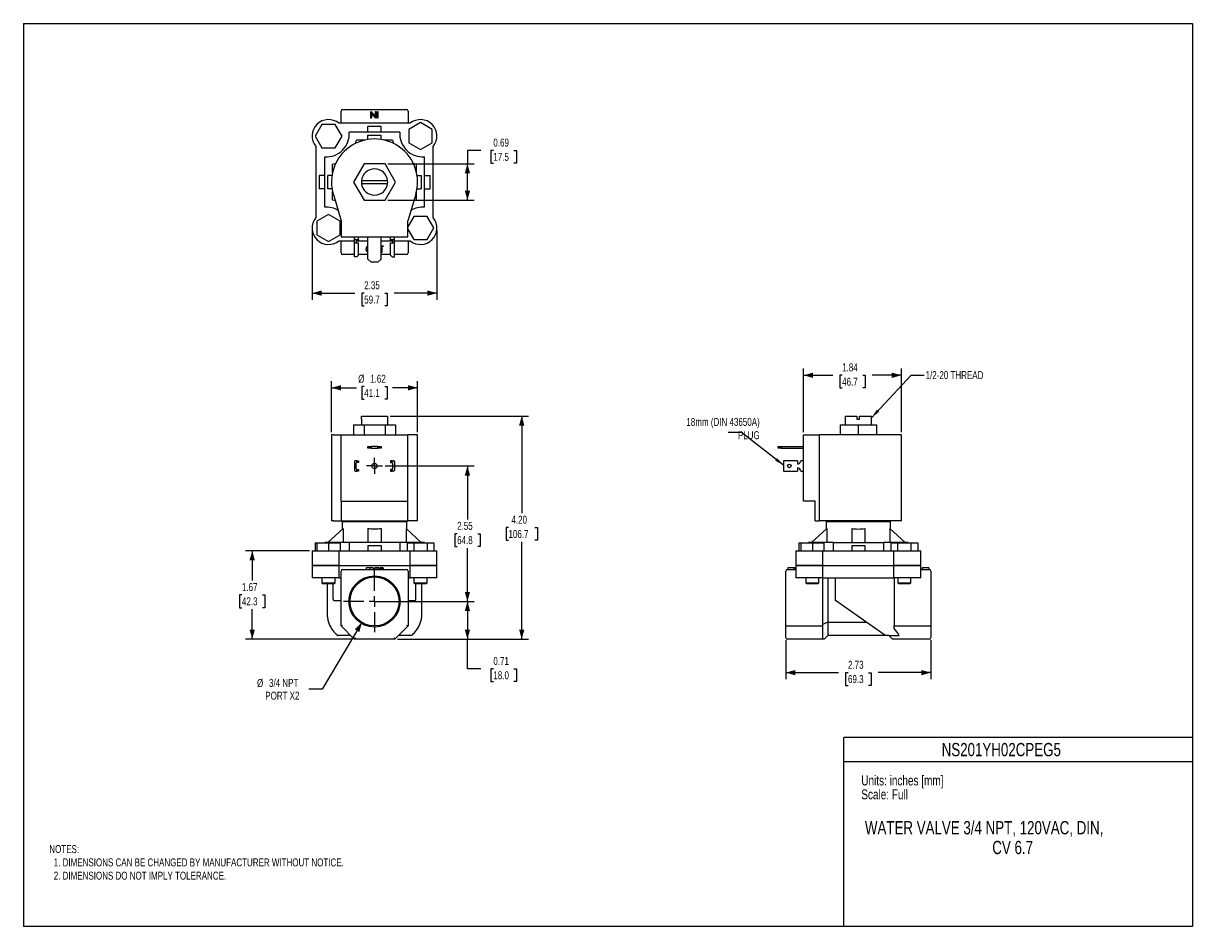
# Model space of a CAD drawing. Header units: inches. Extents: x 0 to 22, y 0 to 17.
import ezdxf
from ezdxf.enums import TextEntityAlignment as Align

# ---------------------------------------------------------------- set-up
doc = ezdxf.new("R2010")
doc.units = ezdxf.units.IN
doc.header["$MEASUREMENT"] = 0
doc.linetypes.add('SLD-Center', pattern=[0.75, 0.6, -0.05, 0.05, -0.05])
doc.linetypes.add('SLD-Solid', pattern=[0])
doc.layers.add('CENTER', color=40, linetype='SLD-Center')
doc.layers.add('SLD-DEFPOINTS', color=7, linetype='Continuous')
doc.layers.add('DIMENSIONS', color=140, linetype='SLD-Solid', lineweight=25)
doc.layers.add('TEXT', color=140, linetype='SLD-Solid', lineweight=25)
doc.styles.add('SLDTEXTSTYLE0', font='TXT', dxfattribs={"width": 0.75})
doc.dimstyles.new('SLDDIMSTYLE0', dxfattribs={"dimtxt": 0.15, "dimasz": 0.18, "dimexe": 0, "dimexo": 0.0625, "dimgap": 0.0375, "dimtad": 0, "dimtih": 1, "dimtoh": 1, "dimrnd": 1e-09, "dimzin": 4, "dimdsep": 46, "dimtxsty": 'SLDTEXTSTYLE0', "dimsah": 1, "dimcen": 0.09, "dimadec": 0, "dimazin": 1, "dimtfac": 1, "dimtofl": 0, "dimtmove": 0, "dimatfit": 3, "dimfxl": 0, "dimfrac": 2, "dimtolj": 1, "dimtzin": 12, "dimarcsym": 0})
doc.dimstyles.new('SLDDIMSTYLE1', dxfattribs={"dimtxt": 0.15, "dimasz": 0.18, "dimexe": 0, "dimexo": 0.0625, "dimgap": 0.0375, "dimtad": 0, "dimtih": 1, "dimtoh": 1, "dimrnd": 1e-09, "dimzin": 12, "dimdsep": 46, "dimtxsty": 'SLDTEXTSTYLE0', "dimsah": 1, "dimcen": 0.09, "dimadec": 0, "dimazin": 3, "dimtfac": 1, "dimtofl": 0, "dimtmove": 0, "dimatfit": 3, "dimfxl": 0, "dimfrac": 2, "dimtolj": 1, "dimtzin": 12, "dimarcsym": 0})
doc.dimstyles.new('SLDDIMSTYLE2', dxfattribs={"dimtxt": 0.15, "dimasz": 0.18, "dimexe": 0, "dimexo": 0.0625, "dimgap": 0.0375, "dimtad": 0, "dimtih": 1, "dimtoh": 1, "dimrnd": 1e-09, "dimdsep": 46, "dimtxsty": 'SLDTEXTSTYLE0', "dimsah": 1, "dimcen": 0.09, "dimadec": 0, "dimazin": 2, "dimtfac": 1, "dimtofl": 0, "dimtmove": 0, "dimatfit": 3, "dimfxl": 0, "dimfrac": 2, "dimtolj": 1, "dimtzin": 12, "dimarcsym": 0})
doc.dimstyles.new('SLDDIMSTYLE3', dxfattribs={"dimtxt": 0.15, "dimasz": 0.18, "dimexe": 0, "dimexo": 0.0625, "dimgap": 0.0375, "dimtad": 0, "dimtih": 1, "dimtoh": 1, "dimrnd": 1e-09, "dimzin": 12, "dimdsep": 46, "dimtxsty": 'SLDTEXTSTYLE0', "dimsah": 1, "dimcen": 0, "dimadec": 0, "dimazin": 3, "dimtfac": 1, "dimtofl": 0, "dimtmove": 0, "dimatfit": 3, "dimfxl": 0, "dimfrac": 2, "dimtolj": 1, "dimtzin": 12, "dimarcsym": 0})
doc.dimstyles.new('SLDDIMSTYLE4', dxfattribs={"dimtxt": 0.18, "dimasz": 0.18, "dimexe": 0, "dimexo": 0.0625, "dimgap": 0, "dimtad": 0, "dimtih": 1, "dimtoh": 1, "dimdec": 0, "dimrnd": 1e-09, "dimzin": 0, "dimdsep": 46, "dimtxsty": 'Standard', "dimsah": 1, "dimcen": 0.09, "dimadec": 0, "dimazin": 0, "dimtfac": 0.18, "dimtdec": 0, "dimtofl": 0, "dimtmove": 0, "dimatfit": 3, "dimfxl": 0, "dimfrac": 2, "dimtolj": 1, "dimtzin": 0, "dimarcsym": 0})

# ---------------------------------------------------------------- blocks, each defined once
blk = doc.blocks.new('SW_NOTE_0')
at = {"layer": 'TEXT', "color": 0, "insert": (0, 0.242), "char_height": 0.1875, "attachment_point": 1, "style": 'SLDTEXTSTYLE0'}
blk.add_mtext('Scale: Full', dxfattribs=at)
blk = doc.blocks.new('SW_NOTE_0_1')
at = {"layer": 'TEXT', "color": 0, "insert": (0, 0.242), "char_height": 0.1875, "attachment_point": 1, "style": 'SLDTEXTSTYLE0'}
blk.add_mtext('Units: inches [mm]', dxfattribs=at)
blk = doc.blocks.new('Block1')
at = {"color": 140, "linetype": 'SLD-Solid', "lineweight": 18}
blk.add_line((22, 0), (22, 3.56), dxfattribs=at)
at = {"layer": 'TEXT'}
for p, q in [((22, 3.56), (15.44, 3.56)), ((15.44, 0), (15.44, 3.56)), ((15.44, 3.11), (22, 3.11)), ((22, 0), (15.44, 0))]:
    blk.add_line(p, q, dxfattribs=at)
for name, p in [('SW_NOTE_0_1', (15.766, 2.603)), ('SW_NOTE_0', (15.766, 2.341))]:
    blk.add_blockref(name, p, dxfattribs=at)
at = {"layer": 'TEXT', "color": 140, "style": 'SLDTEXTSTYLE0', "width": 0.75}
for tag, p in [('AUTOATTR1', (18.696, 3.451)), ('AUTOATTR0_0', (18.733, 1.981)), ('AUTOATTR0_1', (18.747, 1.609))]:
    blk.add_attdef(tag, text='', height=0.25, dxfattribs=at).set_placement(p, align=Align.TOP_CENTER)
blk = doc.blocks.new('_D')
at = {"layer": 'DIMENSIONS'}
for p, q in [((6.904, 9.61), (9.502, 9.61)), ((9.377, 9.61), (9.377, 7.78)), ((9.127, 7.509), (9.082, 7.509)), ((9.082, 7.509), (9.082, 7.271)), ((9.626, 7.509), (9.672, 7.509)), ((9.672, 7.509), (9.672, 7.271)), ((9.082, 7.271), (9.127, 7.271)), ((9.672, 7.271), (9.626, 7.271)), ((9.377, 5.41), (9.377, 7.241)), ((7.037, 5.41), (9.502, 5.41))]:
    blk.add_line(p, q, dxfattribs=at)
for points in [[(9.377, 9.61), (9.327, 9.43), (9.427, 9.43)], [(9.377, 5.41), (9.427, 5.59), (9.327, 5.59)]]:
    blk.add_solid(points, dxfattribs=at)
at = {"layer": 'DIMENSIONS', "char_height": 0.15, "attachment_point": 1, "style": 'SLDTEXTSTYLE0'}
for s, insert in [('4.20', (9.183, 7.733)), ('106.7', (9.127, 7.464))]:
    blk.add_mtext(s, dxfattribs=dict(at, insert=insert))
blk = doc.blocks.new('_D_1')
at = {"layer": 'DIMENSIONS'}
for p, q in [((6.807, 8.67), (8.48, 8.67)), ((8.355, 8.67), (8.355, 7.665)), ((8.161, 7.394), (8.115, 7.394)), ((8.115, 7.394), (8.115, 7.156)), ((8.549, 7.394), (8.594, 7.394)), ((8.594, 7.394), (8.594, 7.156)), ((8.115, 7.156), (8.161, 7.156)), ((8.355, 6.12), (8.355, 7.126)), ((8.594, 7.156), (8.549, 7.156)), ((6.657, 6.12), (8.48, 6.12))]:
    blk.add_line(p, q, dxfattribs=at)
for points in [[(8.355, 8.67), (8.305, 8.49), (8.405, 8.49)], [(8.355, 6.12), (8.405, 6.3), (8.305, 6.3)]]:
    blk.add_solid(points, dxfattribs=at)
at = {"layer": 'DIMENSIONS', "char_height": 0.15, "attachment_point": 1, "style": 'SLDTEXTSTYLE0'}
for s, insert in [('2.55', (8.161, 7.618)), ('64.8', (8.161, 7.349))]:
    blk.add_mtext(s, dxfattribs=dict(at, insert=insert))
blk = doc.blocks.new('_D_2')
at = {"layer": 'DIMENSIONS'}
for p, q in [((7.238, 6.12), (8.48, 6.12)), ((8.355, 6.12), (8.355, 5.41)), ((7.037, 5.41), (8.48, 5.41)), ((8.355, 4.852), (8.355, 5.41)), ((8.605, 4.852), (8.355, 4.852)), ((8.843, 4.851), (8.797, 4.851)), ((8.797, 4.851), (8.797, 4.613)), ((9.231, 4.851), (9.276, 4.851)), ((9.276, 4.851), (9.276, 4.613)), ((8.797, 4.613), (8.843, 4.613)), ((9.276, 4.613), (9.231, 4.613))]:
    blk.add_line(p, q, dxfattribs=at)
for points in [[(8.355, 6.12), (8.305, 5.94), (8.405, 5.94)], [(8.355, 5.41), (8.405, 5.59), (8.305, 5.59)]]:
    blk.add_solid(points, dxfattribs=at)
at = {"layer": 'DIMENSIONS', "char_height": 0.15, "attachment_point": 1, "style": 'SLDTEXTSTYLE0'}
for s, insert in [('0.71', (8.843, 5.075)), ('18.0', (8.843, 4.806))]:
    blk.add_mtext(s, dxfattribs=dict(at, insert=insert))
blk = doc.blocks.new('_D_3')
at = {"layer": 'DIMENSIONS'}
for p, q in [((5.797, 9.306), (5.797, 10.266)), ((5.797, 10.141), (6.27, 10.141)), ((6.413, 10.163), (6.368, 10.163)), ((6.368, 10.163), (6.368, 9.925)), ((6.801, 10.163), (6.847, 10.163)), ((6.847, 10.163), (6.847, 9.925)), ((7.417, 10.141), (6.945, 10.141)), ((7.417, 9.306), (7.417, 10.266)), ((6.368, 9.925), (6.413, 9.925)), ((6.847, 9.925), (6.801, 9.925))]:
    blk.add_line(p, q, dxfattribs=at)
for points in [[(5.797, 10.141), (5.977, 10.091), (5.977, 10.191)], [(7.417, 10.141), (7.237, 10.191), (7.237, 10.091)]]:
    blk.add_solid(points, dxfattribs=at)
at = {"layer": 'DIMENSIONS', "char_height": 0.15, "attachment_point": 1, "style": 'SLDTEXTSTYLE0'}
for s, insert in [('%%c', (6.3, 10.387)), ('1.62', (6.526, 10.387)), ('41.1', (6.413, 10.119))]:
    blk.add_mtext(s, dxfattribs=dict(at, insert=insert))
blk = doc.blocks.new('_D_4')
at = {"layer": 'DIMENSIONS'}
for p, q in [((6.371, 5.725), (5.62, 4.467)), ((5.62, 4.467), (5.37, 4.467))]:
    blk.add_line(p, q, dxfattribs=at)
blk.add_solid([(6.371, 5.725), (6.236, 5.596), (6.321, 5.544)], dxfattribs=at)
at = {"layer": 'DIMENSIONS', "char_height": 0.15, "attachment_point": 1, "style": 'SLDTEXTSTYLE0'}
for s, insert in [('%%c', (4.396, 4.659)), ('3/4 NPT', (4.622, 4.662)), ('PORT X2', (4.551, 4.421))]:
    blk.add_mtext(s, dxfattribs=dict(at, insert=insert))
blk = doc.blocks.new('_D_5')
at = {"layer": 'DIMENSIONS'}
for p, q in [((5.382, 7.075), (4.181, 7.075)), ((4.306, 7.075), (4.306, 6.513)), ((4.112, 6.242), (4.067, 6.242)), ((4.067, 6.242), (4.067, 6.003)), ((4.5, 6.242), (4.546, 6.242)), ((4.546, 6.242), (4.546, 6.003)), ((4.067, 6.003), (4.112, 6.003)), ((4.306, 5.41), (4.306, 5.973)), ((4.546, 6.003), (4.5, 6.003)), ((6.177, 5.41), (4.181, 5.41))]:
    blk.add_line(p, q, dxfattribs=at)
for points in [[(4.306, 7.075), (4.256, 6.895), (4.356, 6.895)], [(4.306, 5.41), (4.356, 5.59), (4.256, 5.59)]]:
    blk.add_solid(points, dxfattribs=at)
at = {"layer": 'DIMENSIONS', "char_height": 0.15, "attachment_point": 1, "style": 'SLDTEXTSTYLE0'}
for s, insert in [('1.67', (4.112, 6.465)), ('42.3', (4.112, 6.197))]:
    blk.add_mtext(s, dxfattribs=dict(at, insert=insert))
blk = doc.blocks.new('SW_CENTERMARKSYMBOL_0')
at = {"layer": 'CENTER', "color": 0}
for p, q in [((0, 0.2), (0, 0.581)), ((-0.2, 0), (-0.581, 0)), ((0, 0), (-0.1, 0)), ((0, 0), (0, 0.1)), ((0, 0), (0, -0.1)), ((0, 0), (0.1, 0)), ((0.2, 0), (0.581, 0)), ((0, -0.2), (0, -0.581))]:
    blk.add_line(p, q, dxfattribs=at)
blk = doc.blocks.new('SW_CENTERMARKSYMBOL_1')
at = {"layer": 'CENTER', "color": 0}
for p, q in [((-0.1, 0), (-0.15, 0)), ((0, 0), (-0.1, 0)), ((0, 0.1), (0, 0.15)), ((0, 0), (0, 0.1)), ((0, 0), (0, -0.1)), ((0, 0), (0.1, 0)), ((0.1, 0), (0.15, 0)), ((0, -0.1), (0, -0.15))]:
    blk.add_line(p, q, dxfattribs=at)
blk = doc.blocks.new('_D_6')
at = {"layer": 'DIMENSIONS'}
for p, q in [((14.345, 5.39), (14.345, 4.655)), ((17.075, 5.39), (17.075, 4.655)), ((14.345, 4.78), (15.339, 4.78)), ((15.516, 4.779), (15.47, 4.779)), ((15.47, 4.779), (15.47, 4.541)), ((15.904, 4.779), (15.95, 4.779)), ((15.95, 4.779), (15.95, 4.541)), ((17.075, 4.78), (16.081, 4.78)), ((15.47, 4.541), (15.516, 4.541)), ((15.95, 4.541), (15.904, 4.541))]:
    blk.add_line(p, q, dxfattribs=at)
for points in [[(14.345, 4.78), (14.525, 4.73), (14.525, 4.83)], [(17.075, 4.78), (16.895, 4.83), (16.895, 4.73)]]:
    blk.add_solid(points, dxfattribs=at)
at = {"layer": 'DIMENSIONS', "char_height": 0.15, "attachment_point": 1, "style": 'SLDTEXTSTYLE0'}
for s, insert in [('2.73', (15.516, 5.003)), ('69.3', (15.516, 4.734))]:
    blk.add_mtext(s, dxfattribs=dict(at, insert=insert))
blk = doc.blocks.new('_D_7')
at = {"layer": 'DIMENSIONS'}
for p, q in [((14.68, 9.306), (14.68, 10.502)), ((14.68, 10.377), (15.229, 10.377)), ((15.406, 10.376), (15.36, 10.376)), ((15.36, 10.376), (15.36, 10.138)), ((15.794, 10.376), (15.84, 10.376)), ((15.84, 10.376), (15.84, 10.138)), ((16.52, 10.377), (15.971, 10.377)), ((16.52, 9.306), (16.52, 10.502)), ((15.36, 10.138), (15.406, 10.138)), ((15.84, 10.138), (15.794, 10.138))]:
    blk.add_line(p, q, dxfattribs=at)
for points in [[(14.68, 10.377), (14.86, 10.327), (14.86, 10.427)], [(16.52, 10.377), (16.34, 10.427), (16.34, 10.327)]]:
    blk.add_solid(points, dxfattribs=at)
at = {"layer": 'DIMENSIONS', "char_height": 0.15, "attachment_point": 1, "style": 'SLDTEXTSTYLE0'}
for s, insert in [('1.84', (15.406, 10.6)), ('46.7', (15.406, 10.331))]:
    blk.add_mtext(s, dxfattribs=dict(at, insert=insert))
blk = doc.blocks.new('_D_8')
at = {"layer": 'DIMENSIONS'}
for p, q in [((5.432, 13.099), (5.432, 11.798)), ((7.782, 13.099), (7.782, 11.798)), ((5.432, 11.923), (6.236, 11.923)), ((6.413, 11.922), (6.368, 11.922)), ((6.368, 11.922), (6.368, 11.684)), ((6.801, 11.922), (6.847, 11.922)), ((6.847, 11.922), (6.847, 11.684)), ((7.782, 11.923), (6.978, 11.923)), ((6.368, 11.684), (6.413, 11.684)), ((6.847, 11.684), (6.801, 11.684))]:
    blk.add_line(p, q, dxfattribs=at)
for points in [[(5.432, 11.923), (5.612, 11.873), (5.612, 11.973)], [(7.782, 11.923), (7.602, 11.973), (7.602, 11.873)]]:
    blk.add_solid(points, dxfattribs=at)
at = {"layer": 'DIMENSIONS', "char_height": 0.15, "attachment_point": 1, "style": 'SLDTEXTSTYLE0'}
for s, insert in [('2.35', (6.413, 12.146)), ('59.7', (6.413, 11.877))]:
    blk.add_mtext(s, dxfattribs=dict(at, insert=insert))
blk = doc.blocks.new('_D_9')
at = {"layer": 'DIMENSIONS'}
for p, q in [((8.605, 14.609), (8.355, 14.609)), ((8.355, 14.609), (8.355, 14.358)), ((8.843, 14.607), (8.797, 14.607)), ((8.797, 14.607), (8.797, 14.369)), ((9.231, 14.607), (9.276, 14.607)), ((9.276, 14.607), (9.276, 14.369)), ((6.856, 14.358), (8.48, 14.358)), ((8.355, 13.67), (8.355, 14.358)), ((8.797, 14.369), (8.843, 14.369)), ((9.276, 14.369), (9.231, 14.369)), ((6.856, 13.67), (8.48, 13.67))]:
    blk.add_line(p, q, dxfattribs=at)
for points in [[(8.355, 14.358), (8.305, 14.178), (8.405, 14.178)], [(8.355, 13.67), (8.405, 13.85), (8.305, 13.85)]]:
    blk.add_solid(points, dxfattribs=at)
at = {"layer": 'DIMENSIONS', "char_height": 0.15, "attachment_point": 1, "style": 'SLDTEXTSTYLE0'}
for s, insert in [('0.69', (8.843, 14.831)), ('17.5', (8.843, 14.563))]:
    blk.add_mtext(s, dxfattribs=dict(at, insert=insert))

msp = doc.modelspace()

# ---------------------------------------------------------------- linework, layer by layer
at = {"color": 7, "linetype": 'SLD-Solid'}
for p, q in [((0, 17), (0, 0)), ((0, 17), (22, 17)), ((22, 17), (22, 0)), ((22, 0), (0, 0))]:
    msp.add_line(p, q, dxfattribs=at)
for p, q in [((5.977, 15.119), (5.977, 15.349)), ((6.007, 15.379), (7.207, 15.379)), ((6.538, 15.214), (6.538, 15.339)), ((6.538, 15.339), (6.54, 15.339)), ((6.549, 15.214), (6.538, 15.214)), ((6.54, 15.339), (6.623, 15.241)), ((6.631, 15.214), (6.549, 15.312)), ((6.549, 15.312), (6.549, 15.214)), ((6.623, 15.241), (6.623, 15.339)), ((6.623, 15.339), (6.634, 15.339)), ((6.634, 15.214), (6.631, 15.214)), ((6.634, 15.339), (6.634, 15.214)), ((6.661, 15.214), (6.661, 15.339)), ((6.661, 15.339), (6.672, 15.339)), ((6.672, 15.214), (6.661, 15.214)), ((6.672, 15.339), (6.672, 15.214)), ((7.237, 15.349), (7.237, 15.119)), ((5.616, 15.098), (5.49, 14.879)), ((5.869, 15.098), (5.616, 15.098)), ((5.995, 14.879), (5.869, 15.098)), ((7.276, 15.119), (5.939, 15.119)), ((6.732, 15.058), (6.482, 15.058)), ((6.482, 14.951), (6.482, 15.058)), ((6.732, 14.951), (6.732, 15.058)), ((7.472, 15.132), (7.254, 15.005)), ((7.254, 15.005), (7.254, 14.753)), ((7.691, 15.005), (7.472, 15.132)), ((7.691, 14.753), (7.691, 15.005)), ((5.49, 14.879), (5.616, 14.66)), ((5.869, 14.66), (5.995, 14.879)), ((7.082, 14.951), (6.132, 14.951)), ((6.431, 14.804), (6.269, 14.804)), ((6.482, 14.814), (6.482, 14.894)), ((6.482, 14.894), (6.732, 14.894)), ((6.732, 14.814), (6.732, 14.894)), ((6.946, 14.804), (6.784, 14.804)), ((7.254, 14.753), (7.472, 14.626)), ((7.472, 14.626), (7.691, 14.753)), ((5.502, 14.683), (5.502, 13.345)), ((5.616, 14.66), (5.869, 14.66)), ((7.712, 13.345), (7.712, 14.683)), ((5.67, 13.539), (5.67, 14.489)), ((5.817, 14.191), (5.817, 14.353)), ((6.409, 14.358), (6.21, 14.014)), ((6.806, 14.358), (6.409, 14.358)), ((7.004, 14.014), (6.806, 14.358)), ((7.398, 14.191), (7.398, 14.353)), ((7.545, 13.539), (7.545, 14.489)), ((5.563, 14.139), (5.563, 13.889)), ((5.67, 14.139), (5.563, 14.139)), ((5.727, 13.889), (5.727, 14.139)), ((5.807, 14.139), (5.727, 14.139)), ((7.408, 14.139), (7.487, 14.139)), ((7.487, 14.139), (7.487, 13.889)), ((7.545, 14.139), (7.651, 14.139)), ((7.651, 13.889), (7.651, 14.139)), ((5.67, 13.889), (5.563, 13.889)), ((5.807, 13.889), (5.727, 13.889)), ((6.21, 14.014), (6.409, 13.67)), ((6.854, 14.039), (6.361, 14.039)), ((6.361, 13.989), (6.854, 13.989)), ((6.806, 13.67), (7.004, 14.014)), ((7.408, 13.889), (7.487, 13.889)), ((7.545, 13.889), (7.651, 13.889)), ((5.817, 13.675), (5.817, 13.837)), ((5.832, 13.779), (5.982, 13.284)), ((6.409, 13.67), (6.806, 13.67)), ((7.382, 13.779), (7.232, 13.284)), ((7.398, 13.675), (7.398, 13.837)), ((5.742, 13.402), (5.524, 13.275)), ((5.524, 13.275), (5.524, 13.023)), ((5.961, 13.275), (5.742, 13.402)), ((5.961, 13.023), (5.961, 13.275)), ((5.982, 13.284), (5.982, 12.984)), ((7.346, 13.368), (7.232, 13.171)), ((7.232, 12.984), (7.232, 13.284)), ((7.599, 13.368), (7.346, 13.368)), ((7.725, 13.149), (7.599, 13.368)), ((5.524, 13.023), (5.742, 12.896)), ((5.742, 12.896), (5.961, 13.023)), ((5.982, 12.984), (7.232, 12.984)), ((6.232, 12.928), (6.232, 12.984)), ((6.307, 12.93), (6.307, 12.984)), ((6.482, 12.564), (6.482, 12.984)), ((6.732, 12.564), (6.732, 12.984)), ((6.907, 12.93), (6.907, 12.984)), ((6.982, 12.928), (6.982, 12.984)), ((7.232, 13.127), (7.346, 12.93)), ((7.599, 12.93), (7.725, 13.149)), ((5.939, 12.909), (6.232, 12.909)), ((5.977, 12.679), (5.977, 12.909)), ((6.232, 12.87), (6.232, 12.928)), ((6.232, 12.609), (6.232, 12.87)), ((6.232, 12.87), (6.247, 12.87)), ((6.247, 12.93), (6.307, 12.93)), ((6.247, 12.87), (6.307, 12.87)), ((6.264, 12.909), (6.482, 12.909)), ((6.264, 12.907), (6.264, 12.87)), ((6.307, 12.921), (6.279, 12.921)), ((6.307, 12.93), (6.307, 12.921)), ((6.307, 12.639), (6.307, 12.87)), ((6.732, 12.909), (6.95, 12.909)), ((6.732, 12.814), (6.771, 12.814)), ((6.771, 12.801), (6.744, 12.801)), ((6.744, 12.801), (6.744, 12.689)), ((6.771, 12.814), (6.771, 12.801)), ((6.907, 12.93), (6.967, 12.93)), ((6.907, 12.921), (6.907, 12.93)), ((6.935, 12.921), (6.907, 12.921)), ((6.907, 12.639), (6.907, 12.87)), ((6.907, 12.87), (6.967, 12.87)), ((6.95, 12.87), (6.95, 12.907)), ((6.967, 12.87), (6.982, 12.87)), ((6.982, 12.87), (6.982, 12.928)), ((6.982, 12.909), (7.276, 12.909)), ((6.982, 12.609), (6.982, 12.87)), ((7.237, 12.909), (7.237, 12.679)), ((7.346, 12.93), (7.599, 12.93)), ((6.232, 12.649), (6.007, 12.649)), ((6.247, 12.609), (6.232, 12.609)), ((6.277, 12.609), (6.247, 12.609)), ((6.277, 12.609), (6.307, 12.639)), ((6.482, 12.649), (6.307, 12.649)), ((6.482, 12.564), (6.542, 12.504)), ((6.672, 12.504), (6.732, 12.564)), ((6.744, 12.689), (6.732, 12.689)), ((6.907, 12.649), (6.732, 12.649)), ((6.937, 12.609), (6.907, 12.639)), ((6.937, 12.609), (6.967, 12.609)), ((6.967, 12.609), (6.982, 12.609)), ((7.207, 12.649), (6.982, 12.649)), ((6.672, 12.504), (6.542, 12.504)), ((6.359, 9.55), (6.359, 9.442)), ((6.359, 9.55), (6.361, 9.55)), ((6.361, 9.55), (6.361, 9.61)), ((6.361, 9.61), (6.854, 9.61)), ((6.854, 9.61), (6.854, 9.55)), ((6.854, 9.55), (6.855, 9.55)), ((6.855, 9.442), (6.855, 9.55)), ((15.462, 9.61), (15.462, 9.442)), ((15.462, 9.61), (15.685, 9.61)), ((15.685, 9.61), (15.685, 9.55)), ((15.685, 9.55), (15.735, 9.55)), ((15.735, 9.55), (15.735, 9.61)), ((15.735, 9.61), (15.958, 9.61)), ((15.958, 9.442), (15.958, 9.61)), ((5.797, 9.256), (5.797, 7.636)), ((5.832, 9.256), (5.797, 9.256)), ((5.832, 9.256), (5.982, 9.256)), ((5.982, 9.256), (7.232, 9.256)), ((5.982, 8.006), (5.982, 9.256)), ((6.21, 9.442), (6.21, 9.256)), ((6.21, 9.442), (6.409, 9.442)), ((6.409, 9.442), (6.409, 9.256)), ((6.409, 9.442), (6.806, 9.442)), ((6.806, 9.442), (6.806, 9.256)), ((6.806, 9.442), (7.004, 9.442)), ((7.004, 9.442), (7.004, 9.256)), ((7.232, 8.006), (7.232, 9.256)), ((7.382, 9.256), (7.232, 9.256)), ((7.417, 9.256), (7.382, 9.256)), ((7.417, 7.636), (7.417, 9.256)), ((14.68, 8.006), (14.68, 9.256)), ((14.68, 9.256), (14.98, 9.256)), ((14.98, 7.636), (14.98, 9.256)), ((15.475, 9.256), (14.98, 9.256)), ((15.366, 9.442), (15.366, 9.256)), ((15.366, 9.442), (15.71, 9.442)), ((16.52, 9.256), (15.475, 9.256)), ((15.71, 9.442), (15.71, 9.256)), ((15.71, 9.442), (16.054, 9.442)), ((16.054, 9.442), (16.054, 9.256)), ((16.52, 7.636), (16.52, 9.256)), ((6.482, 9.004), (6.482, 9.036)), ((6.482, 9.036), (6.542, 9.036)), ((6.542, 9.036), (6.542, 9.004)), ((6.672, 9.036), (6.542, 9.036)), ((6.672, 9.004), (6.672, 9.036)), ((6.672, 9.036), (6.732, 9.036)), ((6.732, 9.036), (6.732, 9.004)), ((14.2, 9.004), (14.2, 9.036)), ((14.2, 9.036), (14.26, 9.036)), ((14.26, 9.036), (14.26, 9.004)), ((14.26, 9.036), (14.68, 9.036)), ((6.542, 9.004), (6.482, 9.004)), ((6.542, 9.004), (6.672, 9.004)), ((6.732, 9.004), (6.672, 9.004)), ((14.26, 9.004), (14.2, 9.004)), ((14.26, 9.004), (14.68, 9.004)), ((6.232, 8.754), (6.232, 8.587)), ((6.277, 8.769), (6.247, 8.769)), ((6.264, 8.619), (6.264, 8.722)), ((6.277, 8.737), (6.277, 8.769)), ((6.277, 8.769), (6.307, 8.769)), ((6.277, 8.572), (6.277, 8.604)), ((6.307, 8.737), (6.279, 8.737)), ((6.279, 8.604), (6.307, 8.604)), ((6.307, 8.769), (6.307, 8.737)), ((6.307, 8.604), (6.307, 8.572)), ((6.907, 8.769), (6.907, 8.737)), ((6.937, 8.769), (6.907, 8.769)), ((6.907, 8.737), (6.935, 8.737)), ((6.907, 8.604), (6.907, 8.572)), ((6.935, 8.604), (6.907, 8.604)), ((6.937, 8.737), (6.937, 8.769)), ((6.937, 8.769), (6.967, 8.769)), ((6.937, 8.572), (6.937, 8.604)), ((6.95, 8.619), (6.95, 8.722)), ((6.982, 8.754), (6.982, 8.587)), ((14.305, 8.769), (14.305, 8.754)), ((14.566, 8.769), (14.305, 8.769)), ((14.305, 8.754), (14.305, 8.587)), ((14.305, 8.587), (14.305, 8.572)), ((14.566, 8.769), (14.566, 8.754)), ((14.566, 8.754), (14.566, 8.709)), ((14.566, 8.632), (14.566, 8.587)), ((14.566, 8.587), (14.566, 8.572)), ((14.68, 8.769), (14.626, 8.769)), ((6.247, 8.572), (6.277, 8.572)), ((6.307, 8.572), (6.277, 8.572)), ((6.907, 8.572), (6.937, 8.572)), ((6.967, 8.572), (6.937, 8.572)), ((14.305, 8.572), (14.566, 8.572)), ((14.626, 8.572), (14.68, 8.572)), ((5.982, 8.006), (7.232, 8.006)), ((5.982, 8.006), (5.982, 7.636)), ((7.232, 7.636), (7.232, 8.006)), ((14.9, 8.006), (14.68, 8.006)), ((14.9, 7.636), (14.9, 8.006)), ((6.014, 7.495), (5.727, 7.228)), ((5.832, 7.636), (5.797, 7.636)), ((5.832, 7.636), (5.982, 7.636)), ((5.982, 7.636), (7.232, 7.636)), ((6.001, 7.626), (6.001, 7.483)), ((6.001, 7.626), (7.214, 7.626)), ((6.014, 7.495), (6.014, 7.228)), ((6.107, 7.636), (6.107, 7.626)), ((6.482, 7.495), (6.482, 7.228)), ((6.607, 7.636), (6.607, 7.626)), ((6.732, 7.495), (6.732, 7.228)), ((7.107, 7.636), (7.107, 7.626)), ((7.201, 7.495), (7.201, 7.228)), ((7.201, 7.495), (7.487, 7.228)), ((7.214, 7.483), (7.214, 7.626)), ((7.382, 7.636), (7.232, 7.636)), ((7.417, 7.636), (7.382, 7.636)), ((15.117, 7.495), (14.83, 7.228)), ((14.9, 7.636), (14.98, 7.636)), ((15.475, 7.636), (14.98, 7.636)), ((15.104, 7.626), (15.104, 7.483)), ((15.104, 7.626), (16.317, 7.626)), ((15.117, 7.495), (15.117, 7.228)), ((15.133, 7.636), (15.133, 7.626)), ((15.421, 7.636), (15.421, 7.626)), ((16.52, 7.636), (15.475, 7.636)), ((15.585, 7.495), (15.585, 7.228)), ((15.835, 7.495), (15.835, 7.228)), ((15.999, 7.636), (15.999, 7.626)), ((16.288, 7.636), (16.288, 7.626)), ((16.304, 7.495), (16.304, 7.228)), ((16.304, 7.495), (16.59, 7.228)), ((16.317, 7.483), (16.317, 7.626)), ((5.432, 7.075), (5.432, 6.799)), ((5.432, 7.075), (5.939, 7.075)), ((5.49, 7.225), (5.49, 7.075)), ((5.49, 7.225), (5.524, 7.225)), ((5.524, 7.225), (5.524, 7.075)), ((5.524, 7.225), (5.742, 7.225)), ((5.67, 7.228), (5.67, 7.225)), ((6.132, 7.228), (5.67, 7.228)), ((5.742, 7.225), (5.742, 7.075)), ((5.742, 7.225), (5.961, 7.225)), ((5.939, 6.799), (5.939, 7.075)), ((5.939, 7.075), (7.276, 7.075)), ((5.961, 7.225), (5.961, 7.075)), ((6.132, 7.228), (6.132, 7.075)), ((7.082, 7.228), (6.132, 7.228)), ((6.482, 7.175), (6.482, 7.075)), ((6.482, 7.175), (6.732, 7.175)), ((6.732, 7.175), (6.732, 7.075)), ((7.082, 7.228), (7.082, 7.075)), ((7.545, 7.228), (7.082, 7.228)), ((7.22, 7.225), (7.22, 7.075)), ((7.22, 7.225), (7.346, 7.225)), ((7.276, 6.799), (7.276, 7.075)), ((7.276, 7.075), (7.782, 7.075)), ((7.346, 7.225), (7.346, 7.075)), ((7.346, 7.225), (7.599, 7.225)), ((7.545, 7.228), (7.545, 7.225)), ((7.599, 7.225), (7.599, 7.075)), ((7.599, 7.225), (7.725, 7.225)), ((7.725, 7.225), (7.725, 7.075)), ((7.782, 6.799), (7.782, 7.075)), ((14.535, 7.075), (14.535, 6.799)), ((14.535, 7.075), (15.041, 7.075)), ((14.593, 7.225), (14.593, 7.075)), ((14.593, 7.225), (14.626, 7.225)), ((14.626, 7.225), (14.626, 7.075)), ((14.626, 7.225), (14.845, 7.225)), ((14.773, 7.228), (14.773, 7.225)), ((15.235, 7.228), (14.773, 7.228)), ((14.845, 7.225), (14.845, 7.075)), ((14.845, 7.225), (15.064, 7.225)), ((15.041, 6.799), (15.041, 7.075)), ((15.041, 7.075), (16.379, 7.075)), ((15.064, 7.225), (15.064, 7.075)), ((15.235, 7.228), (15.235, 7.075)), ((15.235, 7.228), (16.185, 7.228)), ((15.585, 7.175), (15.585, 7.075)), ((15.585, 7.175), (15.835, 7.175)), ((15.835, 7.175), (15.835, 7.075)), ((16.185, 7.228), (16.185, 7.075)), ((16.648, 7.228), (16.185, 7.228)), ((16.323, 7.225), (16.323, 7.075)), ((16.323, 7.225), (16.449, 7.225)), ((16.379, 6.799), (16.379, 7.075)), ((16.379, 7.075), (16.885, 7.075)), ((16.449, 7.225), (16.449, 7.075)), ((16.449, 7.225), (16.701, 7.225)), ((16.648, 7.228), (16.648, 7.225)), ((16.701, 7.225), (16.701, 7.075)), ((16.701, 7.225), (16.828, 7.225)), ((16.828, 7.225), (16.828, 7.075)), ((16.885, 6.799), (16.885, 7.075)), ((5.432, 6.799), (5.432, 6.563)), ((5.432, 6.799), (5.939, 6.799)), ((5.939, 6.799), (5.432, 6.799)), ((5.939, 6.563), (5.939, 6.799)), ((5.939, 6.799), (7.276, 6.799)), ((5.939, 6.799), (7.276, 6.799)), ((5.977, 5.66), (5.977, 6.691)), ((6.007, 6.721), (7.207, 6.721)), ((6.45, 6.751), (6.45, 6.721)), ((6.516, 6.751), (6.516, 6.721)), ((6.582, 6.751), (6.582, 6.721)), ((6.607, 6.751), (6.607, 6.721)), ((6.61, 6.751), (6.61, 6.721)), ((6.649, 6.751), (6.649, 6.721)), ((6.687, 6.751), (6.687, 6.721)), ((6.705, 6.751), (6.705, 6.721)), ((6.732, 6.751), (6.705, 6.751)), ((6.732, 6.751), (6.732, 6.721)), ((6.744, 6.751), (6.732, 6.751)), ((6.744, 6.751), (6.744, 6.721)), ((6.771, 6.751), (6.744, 6.751)), ((6.771, 6.751), (6.771, 6.721)), ((7.237, 6.691), (7.237, 5.66)), ((7.276, 6.563), (7.276, 6.799)), ((7.276, 6.799), (7.782, 6.799)), ((7.782, 6.799), (7.276, 6.799)), ((7.782, 6.563), (7.782, 6.799)), ((14.345, 5.673), (14.345, 6.691)), ((14.375, 6.721), (14.535, 6.721)), ((14.382, 6.751), (14.382, 6.721)), ((14.383, 6.751), (14.382, 6.751)), ((14.385, 6.751), (14.385, 6.721)), ((14.497, 6.751), (14.385, 6.751)), ((14.497, 6.751), (14.497, 6.721)), ((14.51, 6.751), (14.497, 6.751)), ((14.51, 6.751), (14.51, 6.721)), ((14.513, 6.751), (14.512, 6.751)), ((14.513, 6.751), (14.513, 6.721)), ((14.535, 6.799), (14.535, 6.563)), ((14.535, 6.799), (15.041, 6.799)), ((15.041, 6.799), (14.535, 6.799)), ((15.041, 6.563), (15.041, 6.799)), ((15.041, 6.799), (16.379, 6.799)), ((15.041, 6.799), (16.379, 6.799)), ((16.379, 6.563), (16.379, 6.799)), ((16.379, 6.799), (16.885, 6.799)), ((16.885, 6.799), (16.379, 6.799)), ((16.885, 6.563), (16.885, 6.799)), ((16.885, 6.721), (17.045, 6.721)), ((16.91, 6.751), (16.91, 6.721)), ((17.035, 6.751), (16.91, 6.751)), ((17.035, 6.751), (17.035, 6.721)), ((17.075, 6.691), (17.075, 5.673)), ((5.939, 6.563), (5.432, 6.563)), ((5.618, 6.563), (5.618, 6.47)), ((5.618, 6.47), (5.638, 6.45)), ((5.618, 6.47), (5.866, 6.47)), ((5.846, 6.45), (5.638, 6.45)), ((5.717, 6.45), (5.717, 5.872)), ((5.828, 6.163), (5.828, 6.45)), ((5.846, 6.45), (5.866, 6.47)), ((5.866, 6.47), (5.866, 6.563)), ((5.939, 6.563), (5.977, 6.563)), ((7.237, 6.563), (7.276, 6.563)), ((7.782, 6.563), (7.276, 6.563)), ((7.348, 6.563), (7.348, 6.47)), ((7.348, 6.47), (7.368, 6.45)), ((7.348, 6.47), (7.596, 6.47)), ((7.576, 6.45), (7.368, 6.45)), ((7.387, 6.163), (7.387, 6.45)), ((7.497, 5.872), (7.497, 6.45)), ((7.576, 6.45), (7.596, 6.47)), ((7.596, 6.47), (7.596, 6.563)), ((15.041, 6.563), (14.535, 6.563)), ((14.721, 6.563), (14.721, 6.47)), ((14.721, 6.47), (14.741, 6.45)), ((14.721, 6.47), (14.969, 6.47)), ((14.949, 6.45), (14.741, 6.45)), ((14.949, 6.45), (14.969, 6.47)), ((14.969, 6.47), (14.969, 6.563)), ((15.035, 6.563), (15.035, 5.66)), ((15.041, 6.563), (16.379, 6.563)), ((15.135, 6.563), (15.135, 5.73)), ((15.28, 6.163), (15.28, 6.563)), ((16.885, 6.563), (16.379, 6.563)), ((16.385, 6.563), (16.385, 5.66)), ((16.451, 6.563), (16.451, 6.47)), ((16.451, 6.47), (16.471, 6.45)), ((16.451, 6.47), (16.699, 6.47)), ((16.679, 6.45), (16.471, 6.45)), ((16.679, 6.45), (16.699, 6.47)), ((16.699, 6.47), (16.699, 6.563)), ((5.853, 6.136), (5.977, 6.136)), ((7.237, 6.136), (7.362, 6.136)), ((16.209, 5.486), (15.28, 6.136)), ((15.135, 5.73), (15.035, 5.689)), ((15.135, 5.73), (15.135, 5.48)), ((15.135, 5.73), (15.86, 5.73)), ((5.977, 5.66), (6.007, 5.673)), ((6.227, 5.41), (5.977, 5.66)), ((7.237, 5.66), (6.987, 5.41)), ((7.207, 5.673), (7.237, 5.66)), ((14.345, 5.44), (14.345, 5.673)), ((14.375, 5.66), (15.035, 5.66)), ((15.035, 5.66), (15.035, 5.41)), ((16.385, 5.66), (17.045, 5.66)), ((16.385, 5.61), (16.385, 5.66)), ((17.075, 5.673), (17.075, 5.44)), ((6.157, 5.48), (5.91, 5.48)), ((6.24, 5.44), (6.227, 5.41)), ((6.987, 5.41), (6.227, 5.41)), ((6.975, 5.44), (6.987, 5.41)), ((7.304, 5.48), (7.057, 5.48)), ((15.035, 5.41), (14.375, 5.41)), ((15.065, 5.41), (15.035, 5.41)), ((15.135, 5.48), (15.065, 5.41)), ((16.227, 5.48), (15.135, 5.48)), ((16.355, 5.41), (16.285, 5.48)), ((16.289, 5.48), (16.478, 5.48)), ((17.045, 5.41), (16.355, 5.41))]:
    msp.add_line(p, q)
at = {"flags": 128}
for points in [[(6.252, 14.742), (6.257, 14.757), (6.269, 14.804)], [(6.946, 14.804), (6.958, 14.757), (6.962, 14.742)], [(5.817, 14.353), (5.864, 14.364), (5.879, 14.369)], [(7.335, 14.369), (7.351, 14.364), (7.398, 14.353)], [(5.867, 13.663), (5.864, 13.664), (5.817, 13.675)], [(7.398, 13.675), (7.351, 13.664), (7.347, 13.663)]]:
    msp.add_lwpolyline(points, dxfattribs=at)
for centre, radius in [((6.607, 8.67), 0.05), ((14.413, 8.67), 0.0335), ((6.607, 6.12), 0.481), ((6.607, 6.12), 0.461)]:
    msp.add_circle(centre, radius)
for centre, radius, start, end in [((5.742, 14.879), 0.31, 50.732, 219.268), ((6.007, 15.349), 0.03, 90, 180), ((7.207, 15.349), 0.03, 0, 90), ((7.472, 14.879), 0.31, 320.732, 129.268), ((5.701, 14.92), 0.432, 265.8185, 4.1815), ((6.607, 14.014), 0.81, 343.1245, 196.8755), ((7.513, 14.92), 0.432, 175.8185, 274.1815), ((6.607, 14.014), 0.248, 5.7856, 174.2144), ((6.607, 14.014), 0.248, 174.2144, 185.7856), ((6.607, 14.014), 0.248, 185.7856, 354.2144), ((6.607, 14.014), 0.248, 354.2144, 5.7856), ((5.701, 13.108), 0.432, 59.0827, 94.1815), ((7.513, 13.108), 0.432, 85.8185, 120.9173), ((5.742, 13.149), 0.31, 140.732, 309.268), ((7.472, 13.149), 0.31, 230.732, 39.268), ((6.007, 12.679), 0.03, 180, 270), ((7.207, 12.679), 0.03, 270, 0), ((6.247, 8.754), 0.015, 90, 180), ((6.247, 8.587), 0.015, 180, 270), ((6.279, 8.722), 0.015, 97.6623, 180), ((6.279, 8.619), 0.015, 180, 262.3377), ((6.279, 8.722), 0.015, 90, 97.6623), ((6.279, 8.619), 0.015, 262.3377, 270), ((6.935, 8.722), 0.015, 82.3377, 90), ((6.935, 8.619), 0.015, 270, 277.6623), ((6.935, 8.722), 0.015, 0, 82.3377), ((6.935, 8.619), 0.015, 277.6623, 0), ((6.967, 8.754), 0.015, 0, 90), ((6.967, 8.587), 0.015, 270, 0), ((14.566, 8.769), 0.06, 270, 345.5225), ((14.566, 8.572), 0.06, 14.4775, 90), ((6.007, 6.691), 0.03, 90, 180), ((7.207, 6.691), 0.03, 0, 90), ((14.375, 6.691), 0.03, 90, 180), ((17.045, 6.691), 0.03, 0, 90), ((15.71, 5.03), 0.89, 30.3724, 40.6743), ((14.375, 5.44), 0.03, 180, 270), ((17.045, 5.44), 0.03, 270, 0)]:
    msp.add_arc(centre, radius, start, end)
for centre, major_axis, ratio, start_param, end_param in [((6.607, 8.049), (0.606, 0), 0.932515, 4.504801, 4.919977), ((15.71, 8.049), (0.607, 0), 0.932515, 4.504801, 4.919977), ((6.607, 5.872), (0.89, 0), 0.676605, 0, 0.007957), ((14.375, 5.673), (0.03, 0), 0.414214, 3.141593, 4.712389), ((17.045, 5.673), (0.03, 0), 0.414214, 4.712389, 6.283185)]:
    msp.add_ellipse(centre, major_axis=major_axis, ratio=ratio, start_param=start_param, end_param=end_param)
for points, knots in [([(6.247, 12.93), (6.243, 12.93), (6.239, 12.93), (6.234, 12.93), (6.232, 12.929), (6.232, 12.928)], [0, 0, 0, 0, 0.5, 0.5, 1, 1, 1, 1]), ([(6.279, 12.921), (6.277, 12.921), (6.275, 12.92), (6.271, 12.919), (6.269, 12.918), (6.265, 12.914), (6.264, 12.911), (6.264, 12.907)], [0, 0, 0, 0, 0.25, 0.25, 0.5, 0.5, 1, 1, 1, 1]), ([(6.45, 12.751), (6.451, 12.76), (6.454, 12.779), (6.468, 12.799), (6.479, 12.805), (6.482, 12.807)], [0, 0, 0, 0, 0.423817, 0.847429, 1, 1, 1, 1]), ([(6.482, 12.791), (6.479, 12.79), (6.471, 12.784), (6.463, 12.769), (6.462, 12.757), (6.461, 12.751)], [0, 0, 0, 0, 0.2209084, 0.6103755, 1, 1, 1, 1]), ([(6.95, 12.907), (6.95, 12.911), (6.949, 12.914), (6.946, 12.918), (6.944, 12.919), (6.94, 12.92), (6.938, 12.921), (6.935, 12.921)], [0, 0, 0, 0, 0.5, 0.5, 0.75, 0.75, 1, 1, 1, 1]), ([(6.982, 12.928), (6.982, 12.929), (6.981, 12.93), (6.975, 12.93), (6.971, 12.93), (6.967, 12.93)], [0, 0, 0, 0, 0.5, 0.5, 1, 1, 1, 1]), ([(6.482, 12.695), (6.481, 12.695), (6.475, 12.698), (6.464, 12.71), (6.452, 12.728), (6.451, 12.743), (6.45, 12.751)], [0, 0, 0, 0, 0.0429665, 0.3284522, 0.6641643, 1, 1, 1, 1]), ([(6.461, 12.751), (6.462, 12.743), (6.465, 12.728), (6.475, 12.714), (6.482, 12.71), (6.482, 12.71)], [0, 0, 0, 0, 0.4890781, 0.9785843, 1, 1, 1, 1]), ([(14.624, 8.754), (14.625, 8.758), (14.626, 8.762), (14.626, 8.767), (14.626, 8.769), (14.626, 8.769)], [0, 0, 0, 0, 0.5, 0.5, 1, 1, 1, 1]), ([(14.626, 8.572), (14.626, 8.572), (14.626, 8.573), (14.626, 8.579), (14.625, 8.583), (14.624, 8.587)], [0, 0, 0, 0, 0.5, 0.5, 1, 1, 1, 1]), ([(6.516, 6.751), (6.514, 6.751), (6.509, 6.751), (6.503, 6.751), (6.497, 6.751), (6.491, 6.751), (6.485, 6.751), (6.479, 6.751), (6.474, 6.751), (6.469, 6.751), (6.465, 6.751), (6.461, 6.751), (6.458, 6.751), (6.455, 6.751), (6.453, 6.751), (6.451, 6.751), (6.45, 6.751), (6.45, 6.751), (6.45, 6.751)], [0, 0, 0, 0, 0.065819, 0.129747, 0.192072, 0.253459, 0.31457, 0.37628, 0.439026, 0.503267, 0.567493, 0.629705, 0.691, 0.751452, 0.812004, 0.87315, 0.935635, 1, 1, 1, 1]), ([(6.582, 6.751), (6.582, 6.751), (6.581, 6.751), (6.581, 6.751), (6.579, 6.751), (6.577, 6.751), (6.574, 6.751), (6.571, 6.751), (6.567, 6.751), (6.563, 6.751), (6.558, 6.751), (6.553, 6.751), (6.547, 6.751), (6.541, 6.751), (6.536, 6.751), (6.529, 6.751), (6.523, 6.751), (6.518, 6.751), (6.516, 6.751)], [0, 0, 0, 0, 0.065227, 0.128569, 0.19032, 0.251378, 0.312388, 0.373789, 0.436431, 0.500567, 0.564687, 0.627136, 0.688455, 0.749246, 0.810155, 0.871671, 0.934773, 1, 1, 1, 1]), ([(6.649, 6.751), (6.647, 6.751), (6.645, 6.751), (6.642, 6.751), (6.638, 6.751), (6.635, 6.751), (6.632, 6.751), (6.629, 6.751), (6.626, 6.751), (6.623, 6.751), (6.621, 6.751), (6.619, 6.751), (6.617, 6.751), (6.615, 6.751), (6.613, 6.751), (6.612, 6.751), (6.61, 6.751), (6.61, 6.751), (6.61, 6.751)], [0, 0, 0, 0, 0.0711745, 0.1396441, 0.2063172, 0.2713732, 0.3354181, 0.3980763, 0.4606079, 0.5229695, 0.5847157, 0.6448949, 0.7042906, 0.7629982, 0.8210874, 0.8801039, 0.9393885, 1, 1, 1, 1]), ([(6.687, 6.751), (6.687, 6.751), (6.687, 6.751), (6.687, 6.751), (6.687, 6.751), (6.687, 6.751), (6.686, 6.751), (6.686, 6.751), (6.685, 6.751), (6.684, 6.751), (6.683, 6.751), (6.682, 6.751), (6.681, 6.751), (6.68, 6.751), (6.678, 6.751), (6.676, 6.751), (6.674, 6.751), (6.672, 6.751), (6.669, 6.751), (6.667, 6.751), (6.664, 6.751), (6.661, 6.751), (6.658, 6.751), (6.655, 6.751), (6.652, 6.751), (6.65, 6.751), (6.649, 6.751)], [0, 0, 0, 0, 0.054858, 0.1070588, 0.1569784, 0.2039923, 0.2484915, 0.2904833, 0.330489, 0.3678859, 0.4038581, 0.4400093, 0.476295, 0.5127923, 0.5504848, 0.5883811, 0.6276453, 0.6679795, 0.7084328, 0.7486023, 0.7890878, 0.8294612, 0.870371, 0.9122142, 0.9555466, 1, 1, 1, 1]), ([(5.828, 6.163), (5.828, 6.156), (5.83, 6.149), (5.837, 6.142), (5.84, 6.14), (5.846, 6.137), (5.849, 6.136), (5.853, 6.136)], [0, 0, 0, 0, 0.5, 0.5, 0.75, 0.75, 1, 1, 1, 1]), ([(7.362, 6.136), (7.365, 6.136), (7.369, 6.137), (7.375, 6.14), (7.378, 6.142), (7.382, 6.147), (7.384, 6.15), (7.386, 6.156), (7.387, 6.159), (7.387, 6.163)], [0, 0, 0, 0, 0.25, 0.25, 0.5, 0.5, 0.75, 0.75, 1, 1, 1, 1]), ([(15.28, 6.136), (15.28, 6.136), (15.28, 6.137), (15.28, 6.14), (15.28, 6.142), (15.28, 6.147), (15.28, 6.15), (15.28, 6.156), (15.28, 6.159), (15.28, 6.163)], [0, 0, 0, 0, 0.25, 0.25, 0.5, 0.5, 0.75, 0.75, 1, 1, 1, 1]), ([(5.718, 5.873), (5.717, 5.87), (5.717, 5.854), (5.719, 5.825), (5.725, 5.786), (5.734, 5.747), (5.747, 5.709), (5.762, 5.671), (5.782, 5.634), (5.804, 5.599), (5.829, 5.564), (5.857, 5.531), (5.883, 5.503), (5.901, 5.487), (5.908, 5.48)], [0, 0, 0, 0, 0.019274, 0.113935, 0.208455, 0.302736, 0.39668, 0.490178, 0.583104, 0.675321, 0.76669, 0.857069, 0.946333, 1, 1, 1, 1]), ([(7.306, 5.48), (7.313, 5.487), (7.331, 5.503), (7.358, 5.531), (7.386, 5.564), (7.411, 5.598), (7.433, 5.634), (7.452, 5.671), (7.468, 5.708), (7.48, 5.747), (7.49, 5.786), (7.495, 5.825), (7.498, 5.855), (7.497, 5.873), (7.497, 5.877)], [0, 0, 0, 0, 0.054168, 0.141904, 0.230856, 0.320911, 0.411935, 0.503781, 0.59629, 0.689305, 0.782677, 0.87627, 0.969965, 1, 1, 1, 1]), ([(5.91, 5.48), (5.912, 5.48), (5.913, 5.481), (5.916, 5.483), (5.918, 5.484), (5.92, 5.486)], [0, 0, 0, 0, 0.5, 0.5, 1, 1, 1, 1]), ([(7.304, 5.48), (7.303, 5.48), (7.302, 5.481), (7.298, 5.483), (7.297, 5.484), (7.295, 5.486)], [0, 0, 0, 0, 0.5, 0.5, 1, 1, 1, 1]), ([(16.227, 5.48), (16.223, 5.48), (16.22, 5.481), (16.215, 5.483), (16.212, 5.484), (16.209, 5.486)], [0, 0, 0, 0, 0.5, 0.5, 1, 1, 1, 1]), ([(16.289, 5.48), (16.28, 5.48), (16.271, 5.48), (16.255, 5.48), (16.249, 5.48), (16.241, 5.48), (16.238, 5.48), (16.232, 5.48), (16.229, 5.48), (16.227, 5.48)], [0, 0, 0, 0, 0.5, 0.5, 0.75, 0.75, 0.875, 0.875, 1, 1, 1, 1])]:
    msp.add_open_spline(points, degree=3, knots=knots)

# ---------------------------------------------------------------- block references
at = {"layer": 'CENTER'}
for name, p in [('SW_CENTERMARKSYMBOL_1', (6.607, 8.67)), ('SW_CENTERMARKSYMBOL_0', (6.607, 6.12))]:
    msp.add_blockref(name, p, dxfattribs=at)
at = {"layer": 'SLD-DEFPOINTS'}
ref = msp.add_blockref('Block1', (0, 0), dxfattribs=at)
ref.add_attrib('AUTOATTR0_0', 'WATER VALVE 3/4 NPT, 120VAC, DIN, ', dxfattribs={"layer": 'TEXT', "height": 0.25, "style": 'SLDTEXTSTYLE0', "width": 0.75}).set_placement((15.834, 1.662), align=Align.BOTTOM_LEFT)
ref.add_attrib('AUTOATTR0_1', 'CV 6.7', dxfattribs={"layer": 'TEXT', "height": 0.25, "style": 'SLDTEXTSTYLE0', "width": 0.75}).set_placement((18.231, 1.289), align=Align.BOTTOM_LEFT)
ref.add_attrib('AUTOATTR1', 'NS201YH02CPEG5', dxfattribs={"layer": 'TEXT', "height": 0.25, "style": 'SLDTEXTSTYLE0', "width": 0.75}).set_placement((17.278, 3.132), align=Align.BOTTOM_LEFT)

# ---------------------------------------------------------------- texts
at = {"layer": 'TEXT', "char_height": 0.15, "style": 'SLDTEXTSTYLE0'}
for s, insert, attachment_point in [('1/2-20 THREAD', (16.976, 10.455), 1), ('18mm (DIN 43650A)^JPLUG', (13.855, 9.574), 3), ('NOTES:^J  1. DIMENSIONS CAN BE CHANGED BY MANUFACTURER WITHOUT NOTICE.^J  2. DIMENSIONS DO NOT IMPLY TOLERANCE.', (0.488, 1.534), 1)]:
    msp.add_mtext(s, dxfattribs=dict(at, insert=insert, attachment_point=attachment_point))

# ---------------------------------------------------------------- dimensions: what is measured, and where the dimension line sits
at = {"layer": 'DIMENSIONS'}
for base, p1, p2, angle, dimstyle, picture, middle in [((8.355, 14.358), (6.806, 13.67), (6.806, 14.358), 90, 'SLDDIMSTYLE2', '_D_9', (8.355, 14.609)), ((9.377, 9.61), (6.987, 5.41), (6.854, 9.61), 90, 'SLDDIMSTYLE0', '_D', (9.377, 7.51)), ((8.355, 6.12), (6.757, 8.67), (6.607, 6.12), 90, 'SLDDIMSTYLE1', '_D_1', (8.355, 7.395)), ((4.306334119, 7.075260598), (6.227287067, 5.410260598), (5.432287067, 7.075260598), 90, 'SLDDIMSTYLE1', '_D_5', (4.306334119, 6.242760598)), ((8.355, 5.41), (7.188, 6.12), (6.987, 5.41), 90, 'SLDDIMSTYLE2', '_D_2', (8.355, 4.852)), ((17.075, 4.78), (14.345, 5.44), (17.075, 5.44), 0, 'SLDDIMSTYLE1', '_D_6', (15.71, 4.78))]:
    dim = msp.add_linear_dim(base=base, p1=p1, p2=p2, angle=angle, dimstyle=dimstyle, dxfattribs=at)
    dim.commit()
    dim.dimension.update_dxf_attribs({"geometry": picture, "text_midpoint": middle, "dimtype": 160})
for base, p1, p2, picture, middle in [((7.782, 11.923), (5.432, 13.149), (7.782, 13.149), '_D_8', (6.607, 11.923)), ((16.52, 10.377), (14.68, 9.256), (16.52, 9.256), '_D_7', (15.6, 10.377))]:
    dim = msp.add_linear_dim(base=base, p1=p1, p2=p2, dimstyle='SLDDIMSTYLE1', dxfattribs=at)
    dim.commit()
    dim.dimension.update_dxf_attribs({"geometry": picture, "text_midpoint": middle, "dimtype": 160})
dim = msp.add_linear_dim(base=(7.417, 10.141), p1=(5.797, 9.256), p2=(7.417, 9.256), text='%%c<>', dimstyle='SLDDIMSTYLE1', dxfattribs=at)
dim.commit()
dim.dimension.update_dxf_attribs({"geometry": '_D_3', "text_midpoint": (6.607, 10.141), "dimtype": 160})
dim = msp.add_diameter_dim_2p(p1=(6.844, 6.516), p2=(6.371, 5.725), text='%%c3/4 NPT\\PPORT X2', dimstyle='SLDDIMSTYLE3', override={"dimpost": '<>'}, dxfattribs=at)
dim.commit()
dim.dimension.update_dxf_attribs({"geometry": '_D_4', "text_midpoint": (4.867, 4.467), "dimtype": 163})

# ---------------------------------------------------------------- leaders
at = {"layer": 'TEXT'}
for points in [[(15.958, 9.578), (16.702, 10.379), (16.952, 10.379)], [(14.305, 8.684), (13.509, 9.303), (13.259, 9.303)]]:
    msp.add_leader(points, dimstyle='SLDDIMSTYLE4', dxfattribs=at)

doc.saveas('drawing.dxf')
